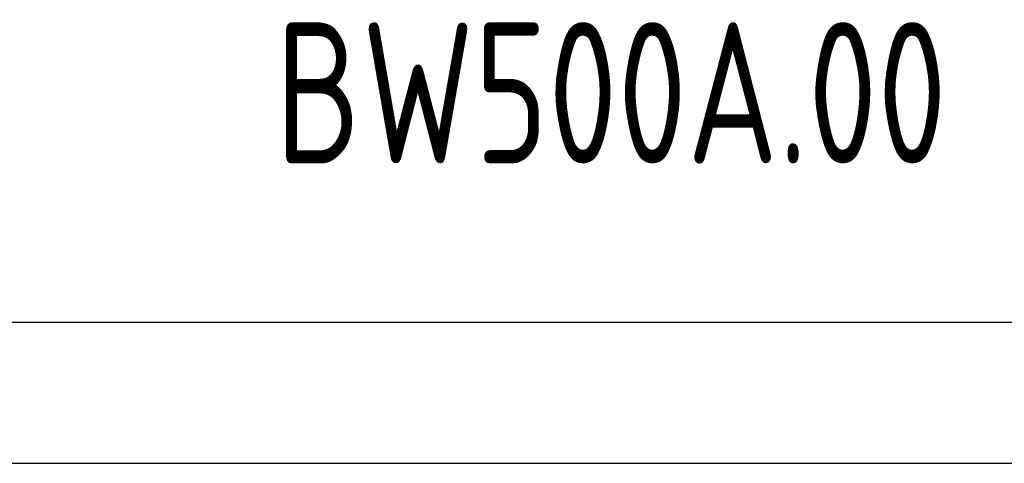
# Model space of a CAD drawing. Header units: millimetres. Extents: x -130 to 1975, y -25 to 1460.
# Tile 4 of 9: x 1694 to 1869, y -25 to 54. Entities that reach past the tile are written whole.
import ezdxf
from ezdxf.enums import TextEntityAlignment as Align

# ---------------------------------------------------------------- set-up
doc = ezdxf.new("R2010")
doc.units = ezdxf.units.MM
doc.header["$LTSCALE"] = 50
for name, color, linetype in [('1轮廓实线层', 7, 'Continuous'), ('2细线层', 4, 'Continuous'), ('6文字层', 3, 'Continuous'), ('图框层', 7, 'Continuous')]:
    doc.layers.add(name, color=color, linetype=linetype)
doc.styles.add('PC_TEXTSTYLE', font='isocp.shx', dxfattribs={"width": 0.8, "bigfont": 'hzfs.shx'})

# ---------------------------------------------------------------- blocks, each defined once
blk = doc.blocks.new('PC_TITLE_BLOCK')
at = {"layer": '1轮廓实线层'}
blk.add_line((-180, 0), (0, 0), dxfattribs=at)
at = {"layer": '6文字层', "style": 'PC_TEXTSTYLE', "flags": 8}
for tag, height, width, p, p2 in [('产品名称或材料标记', 7, 0.600652, (-113.463, 28.635), (-66.422, 28.635)), ('图样名称', 5, 2.004495, (-54.785, 19.978), (-5.268, 19.978)), ('标准化', 3.5, 1.023147, (-133.835, 15.372), (-120.752, 15.372)), ('重量', 3.5, 1.408247, (-88.457, 7.542), (-76.549, 7.542)), ('比例', 3.5, 1.385287, (-73.354, 7.542), (-61.929, 7.542)), ('图样代号', 5, 2.006536, (-54.785, 5.63), (-5.516, 5.63)), ('审核', 3.5, 1.579393, (-163.989, 5.367), (-150.634, 5.367)), ('共几页', 3.5, 0.557144, (-108.073, 0.625), (-101.045, 0.625)), ('工艺', 3.5, 1.621807, (-164.21, 0.371), (-150.891, 0.371)), ('日期', 3.5, 1.560088, (-133.835, 0.371), (-120.752, 0.371))]:
    blk.add_attdef(tag, text='', height=height, dxfattribs=dict(at, width=width)).set_placement(p, p2, align=Align.FIT)
at = {"layer": '6文字层', "style": 'PC_TEXTSTYLE', "width": 9.905045, "flags": 8}
blk.add_attdef('设计', text='', height=3.5, rotation=358.4644, dxfattribs=at).set_placement((-164.229, 15.372), (-150.367, 15), align=Align.FIT)
at = {"layer": '6文字层', "color": 3, "style": 'PC_TEXTSTYLE', "width": 0.56476, "flags": 8}
blk.add_attdef('第几页', text='', height=3.5, dxfattribs=at).set_placement((-78.287, 0.753), (-71.163, 0.753), align=Align.FIT)
at = {"layer": '6文字层', "ltscale": 10, "style": 'PC_TEXTSTYLE', "flags": 1}
blk.add_attdef('图纸张数', (-58.679, -0.492), '', height=2.5, dxfattribs=at)

msp = doc.modelspace()

# ---------------------------------------------------------------- linework, layer by layer
at = {"layer": '2细线层'}
msp.add_line((-125, -25), (1975, -25), dxfattribs=at)
at = {"layer": '图框层'}
msp.add_line((0, 0), (1950, 0), dxfattribs=at)

# ---------------------------------------------------------------- block references
ref = msp.add_blockref('PC_TITLE_BLOCK', (1950, 0), dxfattribs=dict(at, xscale=5, yscale=5, zscale=5))
ref.add_attrib('图样代号', 'BW500A.00', dxfattribs={"layer": '6文字层', "height": 25, "style": 'PC_TEXTSTYLE', "width": 0.8}).set_placement((1799.25, 28.15), align=Align.CENTER)

doc.saveas('drawing.dxf')
